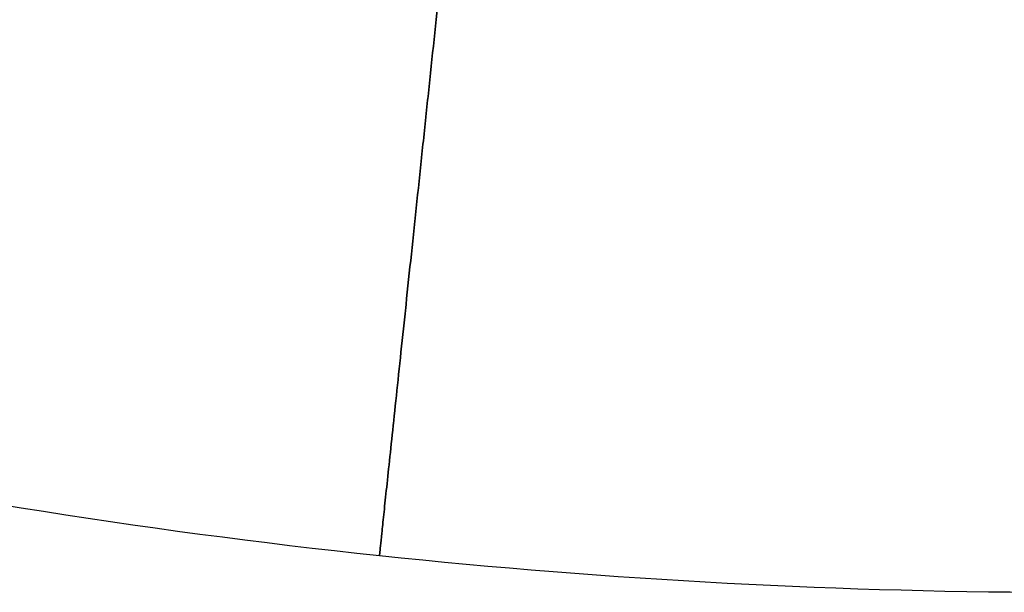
# Model space of a CAD drawing. Header units: centimetres. Extents: x 241 to 416, y 204 to 393.
# Tile 31 of 228: x 276.21 to 278.74, y 312.57 to 314.04. Entities that reach past the tile are written whole.
import ezdxf

# ---------------------------------------------------------------- set-up
doc = ezdxf.new("R2010")
doc.units = ezdxf.units.CM
doc.layers.add('solide1$Calque 01', color=1, linetype='Continuous', true_color=0xff0000)

msp = doc.modelspace()

# ---------------------------------------------------------------- linework, layer by layer
at = {"layer": 'solide1$Calque 01'}
for points in [[(259.2995, 335.3352, -633.0744), (259.2995, 333.9622, -633.0744), (259.5185, 331.1472, -633.0744), (260.5388, 326.9592, -633.0744), (262.3141, 322.9119, -633.0744), (264.4155, 319.8545, -633.0744), (266.427, 317.7226, -633.0744), (268.0538, 316.3266, -633.0744), (269.783, 315.1407, -633.0744), (272.1452, 313.8762, -633.0744), (274.622, 313.0341, -633.0744), (277.1119, 312.6326, -633.0744), (278.3271, 312.5682, -633.0744), (278.9238, 312.5682, -633.0744)], [(259.2995, 335.3352, -618.8708), (259.2995, 333.9622, -618.8708), (259.5185, 331.1472, -618.8708), (260.5388, 326.9592, -618.8708), (262.3141, 322.9119, -618.8708), (264.4155, 319.8545, -618.8708), (266.427, 317.7226, -618.8708), (268.0538, 316.3266, -618.8708), (269.783, 315.1407, -618.8708), (272.1452, 313.8762, -618.8708), (274.622, 313.0341, -618.8708), (277.1119, 312.6326, -618.8708), (278.3271, 312.5682, -618.8708), (278.9238, 312.5682, -618.8708)]]:
    msp.add_open_spline(points, degree=3, knots=[0, 0, 0, 0, 3.885576, 7.96599, 12.135782, 16.278396, 18.305805, 20.289441, 22.221376, 24.096178, 27.663777, 29.355549, 30.987129, 30.987129, 30.987129, 30.987129], dxfattribs=at)
for points in [[(277.2953, 314.1542, -634.5744), (277.4532, 315.6459, -634.5744), (277.4532, 315.6459, -633.0744), (277.4532, 315.6459, -631.5744), (277.2953, 314.1542, -631.5744), (277.1374, 312.6626, -631.5744), (277.1374, 312.6626, -633.0744), (277.1374, 312.6626, -634.5744), (277.2953, 314.1542, -634.5744)], [(277.2953, 314.1542, -620.3708), (277.4532, 315.6459, -620.3708), (277.4532, 315.6459, -618.8708), (277.4532, 315.6459, -617.3708), (277.2953, 314.1542, -617.3708), (277.1374, 312.6626, -617.3708), (277.1374, 312.6626, -618.8708), (277.1374, 312.6626, -620.3708), (277.2953, 314.1542, -620.3708)]]:
    msp.add_rational_spline(points, [1, 0.707106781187, 1, 0.707106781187, 1, 0.707106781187, 1, 0.707106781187, 1], degree=2, knots=[0, 0, 0, 2.356194, 2.356194, 4.712389, 4.712389, 7.068583, 7.068583, 9.424778, 9.424778, 9.424778], dxfattribs=at)

doc.saveas('drawing.dxf')
